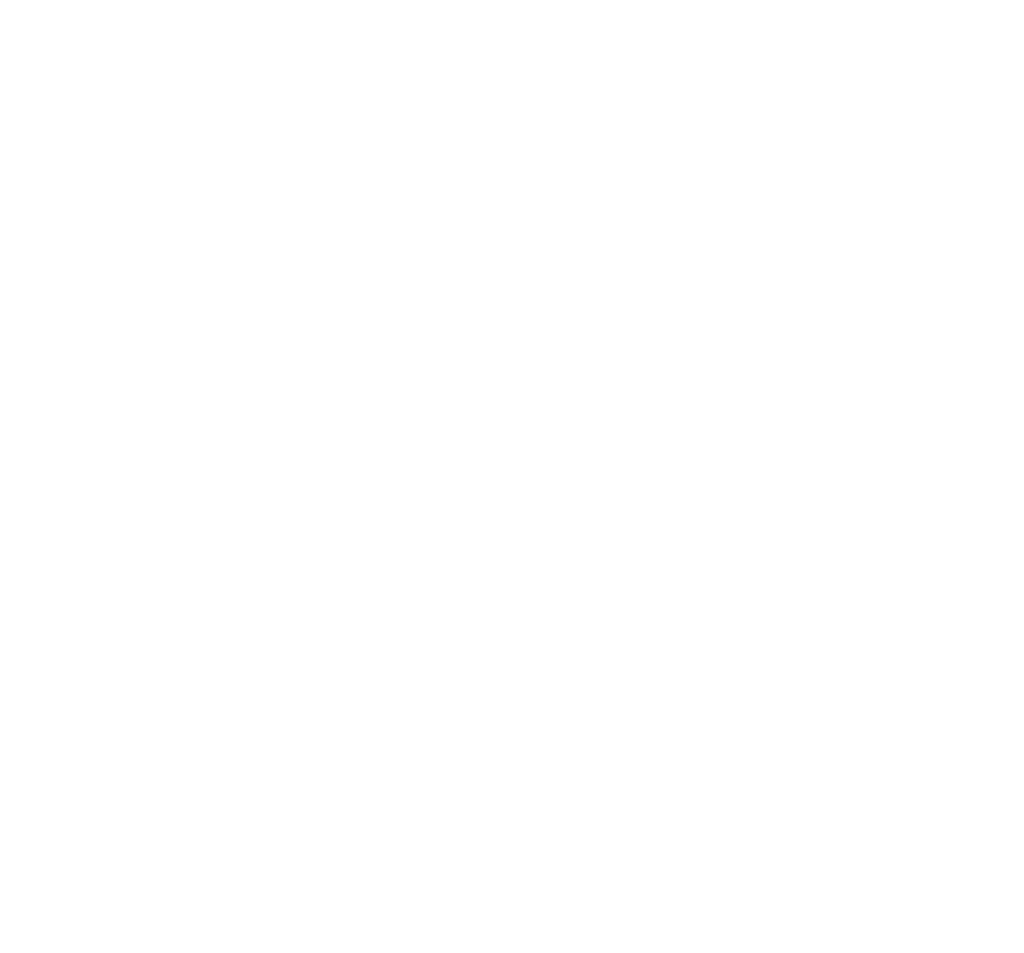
# Model space of a CAD drawing. Header units: millimetres. Extents: x -48448 to 452754, y -13941 to 17062.
# Tile 60 of 256: x 7856 to 11654, y -4618 to -1095. Entities that reach past the tile are written whole.
import ezdxf

# ---------------------------------------------------------------- set-up
doc = ezdxf.new("R2010")
doc.units = ezdxf.units.MM
doc.layers.add('Beschriftung', color=7, linetype='Continuous')
doc.layers.add('Detail Rohrdurchführung', color=7, linetype='Continuous')
doc.styles.add('LBB3.5M1000', font='isocp.shx', dxfattribs={"height": 3.5})

msp = doc.modelspace()

# ---------------------------------------------------------------- texts
at = {"layer": 'Beschriftung', "char_height": 150, "width": 1682.94636, "attachment_point": 1, "style": 'LBB3.5M1000', "bg_fill": 2}
for s, insert in [('\\pi74.897;{\\fArial|b1|i0|c0|p34;GROUND PLAN\\L\\P\\pi221.06;\\fArial|b1|i1|c0|p34;\\lGRUNDRISS}', (-18332.719, -1169.659)), ('\\pi387.94;{\\fArial|b1|i0|c0|p34;SECTION\\L\\P\\pi383.65;\\fArial|b1|i1|c0|p34;\\lSCHNITT}', (-8854.021, -4143.164))]:
    msp.add_mtext(s, dxfattribs=dict(at, insert=insert))
at = {"layer": 'Detail Rohrdurchführung', "insert": (-4256.999, -2212.156), "char_height": 150, "width": 3525.83214, "attachment_point": 1, "style": 'LBB3.5M1000', "bg_fill": 2}
msp.add_mtext('\\pi352.65;{\\fArial|b1|i0|c0|p34;DETAIL PIPE PENETRATION\\P\\pi148.57;\\fArial|b1|i1|c0|p34;DETAIL ROHRDURCHFÜHRUNG}', dxfattribs=at)

# ---------------------------------------------------------------- next in the draw order: texts
at = {"layer": 'Beschriftung', "char_height": 150, "width": 1682.94636, "attachment_point": 1, "style": 'LBB3.5M1000', "bg_fill": 2}
for s, insert in [('\\pi179.16;{\\fArial|b1|i0|c0|p34;FILLING PIPE\\L\\P\\pi267.41;\\fArial|b1|i1|c0|p34;\\lFÜLLROHR}', (-9487.418, -1966.453)), ('\\pi387.94;{\\fArial|b1|i0|c0|p34;SECTION\\L\\P\\pi383.65;\\fArial|b1|i1|c0|p34;\\lSCHNITT}', (-37990.525, -4143.164))]:
    msp.add_mtext(s, dxfattribs=dict(at, insert=insert))

# ---------------------------------------------------------------- next in the draw order: texts
at = {"layer": 'Detail Rohrdurchführung', "insert": (-33393.503, -2212.156), "char_height": 150, "width": 3525.83214, "attachment_point": 1, "style": 'LBB3.5M1000', "bg_fill": 2}
msp.add_mtext('\\pi352.65;{\\fArial|b1|i0|c0|p34;DETAIL PIPE PENETRATION\\P\\pi148.57;\\fArial|b1|i1|c0|p34;DETAIL ROHRDURCHFÜHRUNG}', dxfattribs=at)

# ---------------------------------------------------------------- next in the draw order: texts
at = {"layer": 'Beschriftung', "color": 1, "insert": (-8199.953, -2870.784), "char_height": 80, "width": 796.16329, "attachment_point": 1, "rotation": 0.572544, "style": 'LBB3.5M1000', "bg_fill": 2}
msp.add_mtext('\\pi217.24;{\\fArial|b0|i0|c0|p34;\\C256;SLOPE\\P\\pi8.9411;0,5% GEFÄLLE}', dxfattribs=at)

doc.saveas('drawing.dxf')
